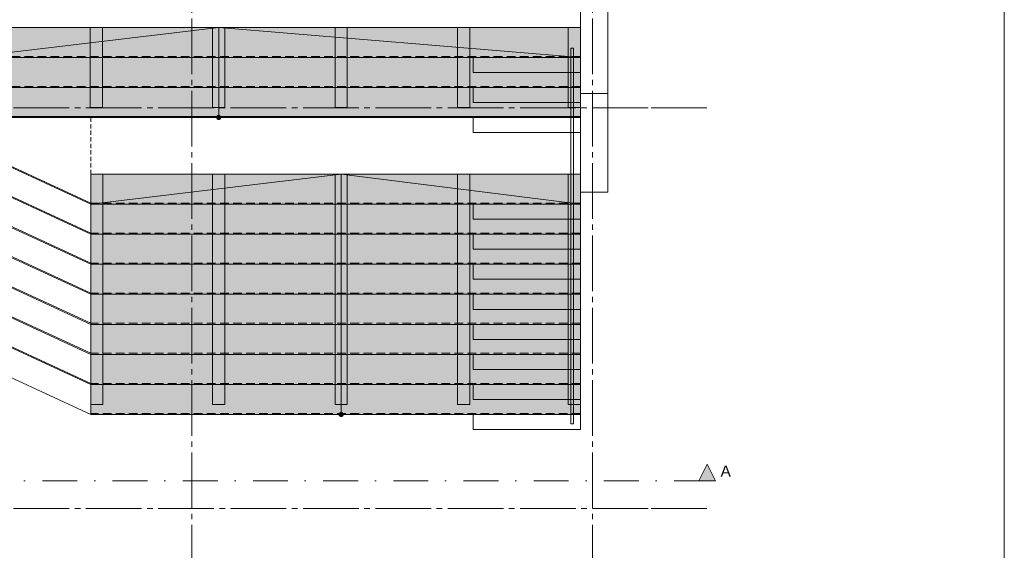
# Model space of a CAD drawing. Header units: millimetres. Extents: x 10 to 584, y 10 to 831.
# Tile 59 of 61: x 407 to 584, y 468 to 563. Entities that reach past the tile are written whole.
import ezdxf
from ezdxf.xclip import XClip

# ---------------------------------------------------------------- set-up
doc = ezdxf.new("R2010")
doc.units = ezdxf.units.MM
doc.header["$MEASUREMENT"] = 0
doc.header["$XCLIPFRAME"] = 0
for name, pattern in [('B0204', [13, 10, -1, 1, -1]), ('B0302', [12.51, 6.26, -3.125, 0, -3.125]), ('B0701', [2.3412, 1.56, -0.7812]), ('B0702', [1.1737, 0.7812, -0.3925]), ('Wipeout_Contour', [1000, 0, -1000])]:
    doc.linetypes.add(name, pattern=pattern)
for name, color, linetype in [('21 Buitenwanden', 7, 'Continuous'), ('21 Buitenwanden Afdek-arcering', 7, 'Continuous'), ('21 Buitenwanden Ramen', 7, 'Continuous'), ('24 Trappen', 7, 'Continuous'), ('24 Trappen 2D arcering', 7, 'Continuous'), ('24 Trappen Afdek-arcering', 7, 'Continuous'), ('34 Balustrades', 7, 'Continuous'), ('A Lijn doorsnede', 7, 'Continuous'), ('A Lijn doorsnede 2D arcering', 7, 'Continuous'), ('A Stramien', 7, 'Continuous')]:
    doc.layers.add(name, color=color, linetype=linetype)
doc.styles.add('GENERATED_STYLE_1', font='txt')

# ---------------------------------------------------------------- blocks, each defined once
blk = doc.blocks.new('Drawing_2_2', base_point=(78, 259.19))
at = {"layer": '24 Trappen 2D arcering', "linetype": 'Continuous', "lineweight": 0, "true_color": 0xffffff}
for points in [[(421.96, 547.27), (421.96, 561.67), (419.76, 561.67), (419.76, 547.27)], [(443.96, 547.27), (443.96, 561.67), (441.76, 561.67), (441.76, 547.27)], [(465.96, 547.27), (465.96, 561.67), (463.76, 561.67), (463.76, 547.27)], [(487.96, 547.27), (487.96, 561.67), (485.76, 561.67), (485.76, 547.27)], [(507.86, 547.27), (507.86, 561.67), (505.66, 561.67), (505.66, 547.27)], [(422.06, 493.9), (422.06, 535.3), (419.86, 535.3), (419.86, 493.9)], [(443.96, 493.9), (443.96, 535.3), (441.76, 535.3), (441.76, 493.9)], [(465.96, 493.9), (465.96, 535.3), (463.76, 535.3), (463.76, 493.9)], [(487.96, 493.9), (487.96, 535.3), (485.76, 535.3), (485.76, 493.9)], [(507.86, 493.9), (507.86, 535.3), (505.66, 535.3), (505.66, 493.9)]]:
    blk.add_hatch(color=7, dxfattribs=at).paths.add_polyline_path(points)
at = {"layer": '24 Trappen 2D arcering', "linetype": 'Continuous', "lineweight": 0, "true_color": 0x99a3a6}
for points in [[(443.23, 545.47, 1), (442.48, 545.47, 1)], [(465.23, 492.1, 1), (464.48, 492.1, 1)]]:
    blk.add_hatch(color=253, dxfattribs=at).paths.add_polyline_path(points)
at = {"layer": '24 Trappen Afdek-arcering', "linetype": 'Continuous', "lineweight": 0, "true_color": 0xffffff}
for points in [[(397.86, 556.27), (507.86, 556.27), (507.86, 561.67), (397.86, 561.67)], [(397.86, 556.27), (397.86, 550.87), (507.86, 550.87), (507.86, 556.27)], [(397.86, 550.87), (397.86, 545.47), (507.86, 545.47), (507.86, 550.87)], [(419.86, 529.9), (507.86, 529.9), (507.86, 535.3), (419.86, 535.3)], [(419.86, 529.9), (419.86, 524.5), (507.86, 524.5), (507.86, 529.9)], [(419.86, 524.5), (419.86, 519.1), (507.86, 519.1), (507.86, 524.5)], [(419.86, 519.1), (419.86, 513.7), (507.86, 513.7), (507.86, 519.1)], [(419.86, 513.7), (419.86, 508.3), (507.86, 508.3), (507.86, 513.7)], [(419.86, 508.3), (419.86, 502.9), (507.86, 502.9), (507.86, 508.3)], [(419.86, 502.9), (419.86, 497.5), (507.86, 497.5), (507.86, 502.9)], [(419.86, 497.5), (419.86, 492.1), (507.86, 492.1), (507.86, 497.5)]]:
    blk.add_hatch(color=7, dxfattribs=at).paths.add_polyline_path(points)
at = {"layer": 'A Lijn doorsnede 2D arcering', "linetype": 'Continuous', "lineweight": 0, "true_color": 0x000000}
blk.add_hatch(color=18, dxfattribs=at).paths.add_polyline_path([(532.11, 480.2), (530.61, 483.2), (529.11, 480.2)])
at = {"layer": '24 Trappen', "color": 9, "linetype": 'Continuous', "lineweight": 0}
for p, q in [((507.86, 561.67), (397.86, 561.67)), ((442.86, 561.67), (397.86, 556.27)), ((442.86, 556.27), (442.86, 561.67)), ((507.86, 556.27), (442.86, 561.67)), ((507.86, 556.27), (507.86, 561.67)), ((507.86, 556.27), (397.86, 556.27)), ((397.86, 556.27), (507.86, 556.27)), ((442.86, 550.87), (442.86, 556.27)), ((507.86, 550.87), (507.86, 556.27)), ((507.86, 550.87), (397.86, 550.87)), ((397.86, 550.87), (507.86, 550.87)), ((442.86, 545.47), (442.86, 550.87)), ((507.86, 545.47), (507.86, 550.87)), ((397.86, 545.47), (507.86, 545.47)), ((507.86, 535.3), (419.86, 535.3)), ((419.86, 535.3), (419.86, 529.9)), ((464.86, 535.3), (419.86, 529.9)), ((464.86, 529.9), (464.86, 535.3)), ((507.86, 529.9), (464.86, 535.3)), ((507.86, 529.9), (507.86, 535.3)), ((419.86, 529.9), (419.86, 524.5)), ((507.86, 529.9), (419.86, 529.9)), ((419.86, 529.9), (507.86, 529.9)), ((464.86, 497.5), (464.86, 529.9)), ((507.86, 524.5), (507.86, 529.9)), ((419.86, 524.5), (419.86, 519.1)), ((507.86, 524.5), (419.86, 524.5)), ((419.86, 524.5), (507.86, 524.5)), ((507.86, 519.1), (507.86, 524.5)), ((419.86, 519.1), (419.86, 513.7)), ((507.86, 519.1), (419.86, 519.1)), ((419.86, 519.1), (507.86, 519.1)), ((507.86, 513.7), (507.86, 519.1)), ((419.86, 513.7), (419.86, 508.3)), ((507.86, 513.7), (419.86, 513.7)), ((419.86, 513.7), (507.86, 513.7)), ((507.86, 508.3), (507.86, 513.7)), ((419.86, 508.3), (419.86, 502.9)), ((507.86, 508.3), (419.86, 508.3)), ((419.86, 508.3), (507.86, 508.3)), ((507.86, 502.9), (507.86, 508.3)), ((419.86, 502.9), (419.86, 497.5)), ((507.86, 502.9), (419.86, 502.9)), ((419.86, 502.9), (507.86, 502.9)), ((507.86, 497.5), (507.86, 502.9)), ((419.86, 497.5), (419.86, 492.1)), ((507.86, 497.5), (419.86, 497.5)), ((419.86, 497.5), (507.86, 497.5)), ((464.86, 492.1), (464.86, 497.5)), ((507.86, 492.1), (507.86, 497.5)), ((419.86, 492.1), (507.86, 492.1))]:
    blk.add_line(p, q, dxfattribs=at)
at = {"layer": '24 Trappen', "color": 9, "linetype": 'B0701', "lineweight": 0}
for p, q in [((507.86, 556.47), (397.86, 556.47)), ((507.86, 551.07), (397.86, 551.07)), ((507.86, 545.67), (397.86, 545.67)), ((507.86, 530.1), (419.86, 530.1)), ((507.86, 524.7), (419.86, 524.7)), ((507.86, 519.3), (419.86, 519.3)), ((507.86, 513.9), (419.86, 513.9)), ((507.86, 508.5), (419.86, 508.5)), ((507.86, 503.1), (419.86, 503.1)), ((507.86, 497.7), (419.86, 497.7)), ((507.86, 492.3), (419.86, 492.3))]:
    blk.add_line(p, q, dxfattribs=at)
at = {"layer": '24 Trappen', "color": 9, "linetype": 'Continuous', "lineweight": 0, "flags": 128}
for points in [[(421.96, 547.27), (421.96, 561.67), (419.76, 561.67), (419.76, 547.27)], [(443.96, 547.27), (443.96, 561.67), (441.76, 561.67), (441.76, 547.27)], [(465.96, 547.27), (465.96, 561.67), (463.76, 561.67), (463.76, 547.27)], [(487.96, 547.27), (487.96, 561.67), (485.76, 561.67), (485.76, 547.27)], [(507.86, 547.27), (507.86, 561.67), (505.66, 561.67), (505.66, 547.27)], [(422.06, 493.9), (422.06, 535.3), (419.86, 535.3), (419.86, 493.9)], [(443.96, 493.9), (443.96, 535.3), (441.76, 535.3), (441.76, 493.9)], [(465.96, 493.9), (465.96, 535.3), (463.76, 535.3), (463.76, 493.9)], [(487.96, 493.9), (487.96, 535.3), (485.76, 535.3), (485.76, 493.9)], [(507.86, 493.9), (507.86, 535.3), (505.66, 535.3), (505.66, 493.9)]]:
    blk.add_lwpolyline(points, close=True, dxfattribs=at)
at = {"layer": '24 Trappen', "color": 1, "linetype": 'Continuous', "lineweight": 0, "flags": 128}
for points in [[(419.86, 545.67), (397.86, 545.67), (397.86, 540.07)], [(419.86, 535.3), (507.86, 535.3), (507.86, 545.67), (419.86, 545.67)], [(397.86, 540.07), (419.86, 529.9), (419.86, 535.3)]]:
    blk.add_lwpolyline(points, dxfattribs=at)
at = {"layer": '24 Trappen', "color": 9, "linetype": 'B0702', "lineweight": 0, "flags": 128}
blk.add_lwpolyline([(419.86, 535.3), (419.86, 545.67)], dxfattribs=at)
at = {"layer": '24 Trappen', "color": 9, "linetype": 'Continuous', "lineweight": 0, "flags": 128}
for points in [[(443.23, 545.47, 1), (442.48, 545.47, 1)], [(465.23, 492.1, 1), (464.48, 492.1, 1)]]:
    blk.add_lwpolyline(points, format="xyb", close=True, dxfattribs=at)
at = {"layer": '24 Trappen', "color": 1, "linetype": 'Continuous', "lineweight": 0, "flags": 128}
for points in [[(488.56, 542.77), (507.86, 542.77), (507.86, 545.47), (488.56, 545.47)], [(397.86, 534.67), (419.86, 524.5), (419.86, 530.1), (397.86, 540.27)], [(397.86, 529.27), (419.86, 519.1), (419.86, 524.7), (397.86, 534.87)], [(397.86, 523.87), (419.86, 513.7), (419.86, 519.3), (397.86, 529.47)], [(488.56, 527.2), (507.86, 527.2), (507.86, 529.9), (488.56, 529.9)], [(397.86, 518.47), (419.86, 508.3), (419.86, 513.9), (397.86, 524.07)], [(488.56, 521.8), (507.86, 521.8), (507.86, 524.5), (488.56, 524.5)], [(397.86, 513.07), (419.86, 502.9), (419.86, 508.5), (397.86, 518.67)], [(488.56, 516.4), (507.86, 516.4), (507.86, 519.1), (488.56, 519.1)], [(397.86, 507.67), (419.86, 497.5), (419.86, 503.1), (397.86, 513.27)], [(488.56, 511), (507.86, 511), (507.86, 513.7), (488.56, 513.7)], [(397.86, 502.27), (419.86, 492.1), (419.86, 497.7), (397.86, 507.87)], [(488.56, 505.6), (507.86, 505.6), (507.86, 508.3), (488.56, 508.3)], [(488.56, 500.2), (507.86, 500.2), (507.86, 502.9), (488.56, 502.9)], [(488.56, 494.8), (507.86, 494.8), (507.86, 497.5), (488.56, 497.5)], [(488.56, 489.4), (507.86, 489.4), (507.86, 492.1), (488.56, 492.1)]]:
    blk.add_lwpolyline(points, close=True, dxfattribs=at)
at = {"layer": '34 Balustrades', "color": 9, "linetype": 'Continuous', "lineweight": 0}
for p, q in [((506.61, 557.93), (506.11, 557.93)), ((506.11, 557.93), (506.11, 556.27)), ((506.61, 557.93), (506.11, 557.93)), ((506.11, 557.93), (506.11, 556.27)), ((506.61, 556.27), (506.61, 557.93)), ((506.61, 556.27), (506.61, 557.93)), ((506.11, 556.27), (506.11, 540.07)), ((506.11, 556.27), (506.11, 540.07)), ((506.61, 540.07), (506.61, 556.27)), ((506.61, 540.07), (506.61, 556.27)), ((506.11, 540.07), (506.11, 529.9)), ((506.11, 540.07), (506.11, 529.9)), ((506.61, 529.9), (506.61, 540.07)), ((506.61, 529.9), (506.61, 540.07)), ((506.11, 529.9), (506.11, 492.1)), ((506.11, 529.9), (506.11, 492.1)), ((506.61, 492.1), (506.61, 529.9)), ((506.61, 492.1), (506.61, 529.9)), ((506.11, 492.1), (506.11, 490.43)), ((506.11, 492.1), (506.11, 490.43)), ((506.61, 490.43), (506.61, 492.1)), ((506.61, 490.43), (506.61, 492.1)), ((506.11, 490.43), (506.61, 490.43)), ((506.11, 490.43), (506.61, 490.43))]:
    blk.add_line(p, q, dxfattribs=at)
at = {"layer": 'A Lijn doorsnede', "color": 9, "linetype": 'B0302', "lineweight": 0}
blk.add_line((32.89, 480.2), (529.11, 480.2), dxfattribs=at)
at = {"layer": 'A Lijn doorsnede', "color": 2, "linetype": 'Continuous', "lineweight": 0, "flags": 128}
blk.add_lwpolyline([(532.11, 480.2), (529.11, 480.2), (530.61, 483.2)], close=True, dxfattribs=at)
at = {"layer": 'A Stramien', "color": 9, "linetype": 'B0204', "lineweight": 0}
for p, q in [((438, 784.27), (438, 233.2)), ((520.56, 547.19), (530.56, 547.19)), ((68, 475.19), (520.56, 475.19)), ((520.56, 475.19), (530.56, 475.19))]:
    blk.add_line(p, q, dxfattribs=at)
at = {"layer": 'A Lijn doorsnede', "color": 2, "linetype": 'Continuous', "lineweight": 0, "insert": (533.01, 480.92), "char_height": 2, "attachment_point": 7, "style": 'GENERATED_STYLE_1'}
blk.add_mtext('\\A1;{\\pql;\\pt0;\\fArial|b0|i0|c0|p38;A}', dxfattribs=at)
at = {"color": 254, "linetype": 'Wipeout_Contour', "lineweight": 0, "ltscale": 3336.411923}
blk.add_wipeout([(512.56, 759.75), (512.56, 549.82), (512.74, 549.82), (512.74, 759.75)], dxfattribs=at).dxf.layer = '21 Buitenwanden Afdek-arcering'
at = {"color": 254, "linetype": 'Wipeout_Contour', "lineweight": 0, "ltscale": 3334.565203}
blk.add_wipeout([(512, 759.19), (512, 549.82), (512.56, 549.82), (512.56, 759.19)], dxfattribs=at).dxf.layer = '21 Buitenwanden Afdek-arcering'
at = {"color": 254, "linetype": 'Wipeout_Contour', "lineweight": 0, "ltscale": 3328.075059}
blk.add_wipeout([(510, 757.19), (510, 549.82), (512, 549.82), (512, 757.19)], dxfattribs=at).dxf.layer = '21 Buitenwanden Afdek-arcering'
at = {"layer": '21 Buitenwanden', "color": 2, "linetype": 'Continuous', "lineweight": 0, "flags": 128}
blk.add_lwpolyline([(512.74, 549.82), (512.74, 759.75)], dxfattribs=at)
at = {"color": 254, "linetype": 'Wipeout_Contour', "lineweight": 0, "ltscale": 3319.397562}
blk.add_wipeout([(507.86, 755.05), (507.86, 549.82), (510, 549.82), (510, 755.05)], dxfattribs=at).dxf.layer = '21 Buitenwanden Afdek-arcering'
at = {"layer": '21 Buitenwanden', "color": 2, "linetype": 'Continuous', "lineweight": 0, "flags": 128}
blk.add_lwpolyline([(507.86, 755.05), (507.86, 549.82)], dxfattribs=at)
at = {"layer": '24 Trappen', "color": 1, "linetype": 'Continuous', "lineweight": 0, "flags": 128}
blk.add_lwpolyline([(488.56, 553.57), (507.86, 553.57), (507.86, 556.27), (488.56, 556.27)], close=True, dxfattribs=at)
at = {"color": 254, "linetype": 'Wipeout_Contour', "lineweight": 0, "ltscale": 2974.709616}
blk.add_wipeout([(512.74, 549.82), (507.86, 549.82), (507.86, 532.06), (512.74, 532.06)], dxfattribs=at).dxf.layer = '21 Buitenwanden Afdek-arcering'
at = {"layer": '21 Buitenwanden Ramen', "color": 2, "linetype": 'Continuous', "lineweight": 0}
for p, q in [((507.86, 549.82), (512.74, 549.82)), ((507.86, 532.06), (507.86, 549.82)), ((512.74, 549.82), (512.74, 532.06)), ((507.86, 532.06), (512.74, 532.06))]:
    blk.add_line(p, q, dxfattribs=at)
at = {"layer": '24 Trappen', "color": 1, "linetype": 'Continuous', "lineweight": 0, "flags": 128}
blk.add_lwpolyline([(488.56, 548.17), (507.86, 548.17), (507.86, 550.87), (488.56, 550.87)], close=True, dxfattribs=at)
at = {"layer": 'A Stramien', "color": 9, "linetype": 'B0204', "lineweight": 0}
for p, q in [((510, 784.27), (510, 233.2)), ((68, 547.19), (520.56, 547.19))]:
    blk.add_line(p, q, dxfattribs=at)

msp = doc.modelspace()

# ---------------------------------------------------------------- linework, layer by layer
at = {"color": 1, "linetype": 'Continuous', "lineweight": 0, "flags": 128}
msp.add_lwpolyline([(10, 10), (584, 10), (584, 831), (10, 831)], close=True, dxfattribs=at)

# ---------------------------------------------------------------- next in the draw order: block references
at = {"color": 4, "linetype": 'Continuous', "lineweight": 0}
ref = msp.add_blockref('Drawing_2_2', (78, 259.19), dxfattribs=at)
XClip(ref).set_block_clipping_path([(30, 141.736842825), (586.5626696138, 807.8168177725)])

doc.saveas('drawing.dxf')
